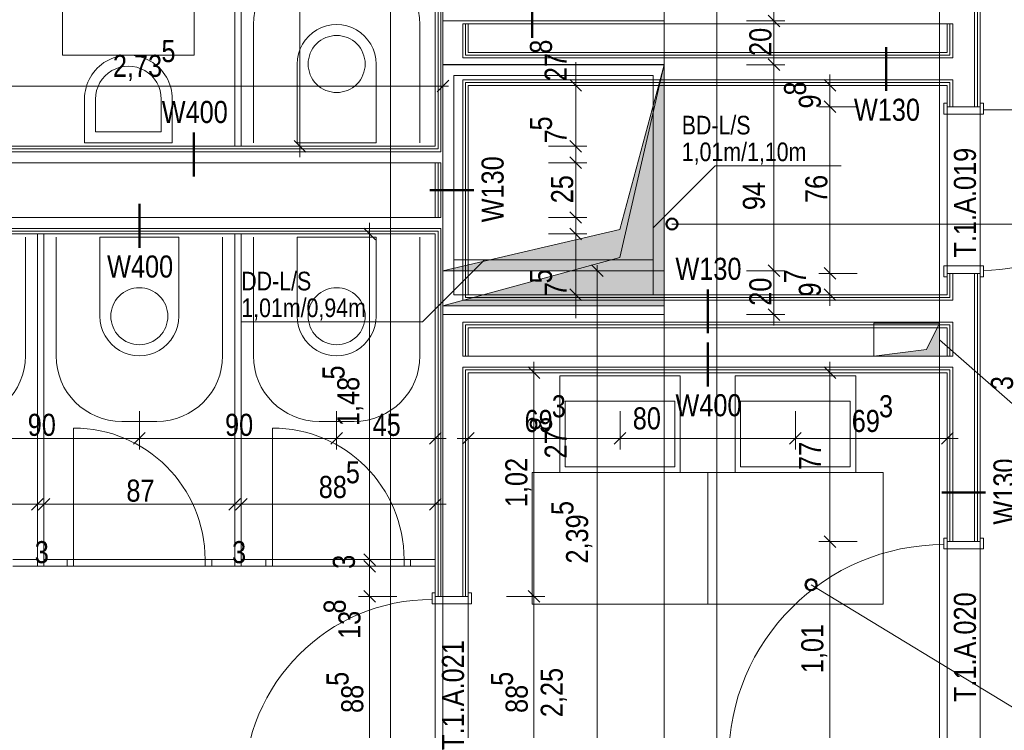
# Model space of a CAD drawing. Extents: x -620 to 3480, y 62 to 1107.
# Tile 57 of 244: x -413 to -324, y 611 to 676. Entities that reach past the tile are written whole.
import ezdxf
from ezdxf.lldxf.tags import DXFTag

# ---------------------------------------------------------------- set-up
doc = ezdxf.new("R2010")
doc.units = 0
doc.layers.get('0').update_dxf_attribs({"lineweight": 35})
for name, color, linetype, lineweight, true_color in [('00 -Bauelemente -Dämmung innen', 7, 'Continuous', 9, 0xff7fe6), ('00 -Bauelemente -Gipskarton', 7, 'Continuous', 9, 0xff7fe6), ('30 -34 Innenwände- 2 nichttragend', 7, 'Continuous', 18, 0xff7fe6), ('30 -34 Innenwände- 4 Türen_Fenster', 9, 'Continuous', 15, 0x808080), ('30 -35 Decken- 11 Bodendurchbruch', 7, 'Continuous', 15, 0x599559), ('30 -35 Decken- 11 Durchbruch', 5, 'Continuous', 15, 0x0000ff), ('40 -41 Abwasser_Wasser_Gas- 1 Abwasser + sanitäre Anlagen', 7, 'Continuous', 9, 0xff6633), ('60 -61 Ausstattung -1 Möbel -verdeckt', 9, 'grob-A06G9GKW8I', 13, 0x808080), ('70 -75 Raumstempel-2 Verweislinie', 1, 'Continuous', 9, 0xff0000), ('70 -76 Bemaßung- 2 Allgemein', 9, 'Continuous', 5, 0x808080)]:
    doc.layers.add(name, color=color, linetype=linetype, lineweight=lineweight, true_color=true_color)
for name, color, linetype, lineweight in [('30 -35 Decken- 1 Konstruktion-Träger- Stahl Hohlprofil', 7, 'grob-A06G9GKW8I', 9), ('70 -71 Achsen- 1 Gebäudeachsen', 7, 'STRICHPUNKT2-A06G9GKV8I', 18), ('70 -75 Raumstempel- 3 Wandstempel', 7, 'Continuous', 50), ('Keine', 7, 'Continuous', 9)]:
    doc.layers.add(name, color=color, linetype=linetype, lineweight=lineweight)
doc.styles.get("Standard").update_dxf_attribs({"font": 'ARIALN.TTF'})
tags = doc.linetypes.add('grob-A06G9GKW8I', pattern=[14, 3, -8, 3]).pattern_tags.tags
tags[8:9] = [DXFTag(74, 4), DXFTag(75, 0), DXFTag(340, '0'), DXFTag(46, 0.0), DXFTag(50, 0.0), DXFTag(44, 0.0), DXFTag(45, 0.0)]
tags[6:7] = [DXFTag(74, 4), DXFTag(75, 0), DXFTag(340, '0'), DXFTag(46, 0.0), DXFTag(50, 0.0), DXFTag(44, 0.0), DXFTag(45, 0.0)]
tags[4:5] = [DXFTag(74, 4), DXFTag(75, 0), DXFTag(340, '0'), DXFTag(46, 0.0), DXFTag(50, 0.0), DXFTag(44, 0.0), DXFTag(45, 0.0)]
tags = doc.linetypes.add('STRICHPUNKT2-A06G9GKV8I', pattern=[12.7, 6.35, -3.175, 0, -3.175]).pattern_tags.tags
tags[10:11] = [DXFTag(74, 4), DXFTag(75, 0), DXFTag(340, '0'), DXFTag(46, 0.0), DXFTag(50, 0.0), DXFTag(44, 0.0), DXFTag(45, 0.0)]
tags[8:9] = [DXFTag(74, 4), DXFTag(75, 0), DXFTag(340, '0'), DXFTag(46, 0.0), DXFTag(50, 0.0), DXFTag(44, 0.0), DXFTag(45, 0.0)]
tags[6:7] = [DXFTag(74, 4), DXFTag(75, 0), DXFTag(340, '0'), DXFTag(46, 0.0), DXFTag(50, 0.0), DXFTag(44, 0.0), DXFTag(45, 0.0)]
tags[4:5] = [DXFTag(74, 4), DXFTag(75, 0), DXFTag(340, '0'), DXFTag(46, 0.0), DXFTag(50, 0.0), DXFTag(44, 0.0), DXFTag(45, 0.0)]

# ---------------------------------------------------------------- blocks, each defined once
blk = doc.blocks.new('Referenz-A06G9GKX8I')
at = {"layer": '00 -Bauelemente -Dämmung innen', "color": 0, "linetype": 'Continuous', "ltscale": 0.13}
for p, q in [((-375.013, 697.257), (-375.013, 663.707)), ((-326.313, 694.757), (-326.313, 667.807)), ((-373.013, 675.357), (-373.013, 672.257)), ((-372.513, 675.357), (-373.013, 675.357)), ((-328.813, 675.357), (-372.513, 675.357)), ((-328.313, 675.357), (-328.813, 675.357)), ((-328.313, 675.357), (-328.313, 672.257)), ((-373.013, 672.257), (-328.313, 672.257)), ((-373.013, 670.257), (-328.313, 670.257)), ((-373.013, 670.257), (-373.013, 650.157)), ((-328.313, 670.257), (-328.313, 667.807)), ((-375.013, 663.707), (-429.513, 663.707)), ((-375.513, 662.707), (-429.513, 662.707)), ((-375.013, 662.707), (-375.513, 662.707)), ((-375.013, 662.707), (-375.013, 657.707)), ((-429.513, 657.707), (-375.513, 657.707)), ((-375.513, 657.707), (-375.013, 657.707)), ((-430.013, 656.707), (-375.013, 656.707)), ((-375.013, 656.707), (-375.013, 623.157)), ((-328.313, 652.607), (-328.313, 650.157)), ((-326.313, 652.607), (-326.313, 628.157)), ((-328.313, 650.157), (-373.013, 650.157)), ((-328.313, 648.157), (-373.013, 648.157)), ((-373.013, 648.157), (-373.013, 645.057)), ((-328.313, 648.157), (-328.313, 645.057)), ((-373.013, 645.057), (-372.513, 645.057)), ((-372.513, 645.057), (-328.813, 645.057)), ((-328.813, 645.057), (-328.313, 645.057)), ((-373.013, 644.057), (-373.013, 623.157)), ((-373.013, 644.057), (-372.763, 644.057)), ((-372.763, 644.057), (-328.313, 644.057)), ((-328.313, 644.057), (-328.313, 628.157))]:
    blk.add_line(p, q, dxfattribs=at)
at = {"layer": '00 -Bauelemente -Gipskarton', "color": 0, "linetype": 'Continuous', "ltscale": 0.13}
for p, q in [((-375.513, 697.257), (-375.513, 664.207)), ((-375.263, 697.257), (-375.263, 663.957)), ((-375.013, 697.257), (-375.013, 663.707)), ((-326.313, 694.757), (-326.313, 667.807)), ((-326.063, 694.757), (-326.063, 667.807)), ((-325.813, 694.757), (-325.813, 667.807)), ((-373.013, 675.357), (-373.013, 672.257)), ((-372.763, 675.357), (-372.763, 672.507)), ((-372.513, 675.357), (-372.513, 672.757)), ((-328.813, 675.357), (-328.813, 672.757)), ((-328.563, 675.357), (-328.563, 672.507)), ((-328.313, 675.357), (-328.313, 672.257)), ((-373.013, 672.257), (-328.313, 672.257)), ((-372.763, 672.507), (-328.563, 672.507)), ((-372.513, 672.757), (-328.813, 672.757)), ((-373.013, 670.257), (-328.313, 670.257)), ((-373.013, 670.257), (-373.013, 650.157)), ((-328.313, 670.257), (-328.313, 667.807)), ((-372.763, 670.007), (-372.763, 650.407)), ((-372.763, 670.007), (-328.563, 670.007)), ((-372.513, 669.757), (-328.813, 669.757)), ((-372.513, 669.757), (-372.513, 650.657)), ((-328.813, 669.757), (-328.813, 667.807)), ((-328.563, 670.007), (-328.563, 667.807)), ((-375.513, 664.207), (-429.513, 664.207)), ((-375.263, 663.957), (-429.513, 663.957)), ((-375.013, 663.707), (-429.513, 663.707)), ((-375.513, 662.707), (-375.513, 657.707)), ((-375.263, 662.707), (-375.263, 657.707)), ((-375.013, 662.707), (-375.013, 657.707)), ((-430.013, 656.707), (-375.013, 656.707)), ((-375.013, 656.707), (-375.013, 623.157)), ((-429.763, 656.457), (-375.263, 656.457)), ((-429.513, 656.207), (-375.513, 656.207)), ((-375.513, 656.207), (-375.513, 623.157)), ((-375.263, 656.457), (-375.263, 623.157)), ((-328.813, 652.607), (-328.813, 650.657)), ((-328.563, 652.607), (-328.563, 650.407)), ((-328.313, 652.607), (-328.313, 650.157)), ((-326.313, 652.607), (-326.313, 628.157)), ((-326.063, 652.607), (-326.063, 628.157)), ((-325.813, 652.607), (-325.813, 628.157)), ((-328.563, 650.407), (-372.763, 650.407)), ((-328.813, 650.657), (-372.513, 650.657)), ((-328.313, 650.157), (-373.013, 650.157)), ((-373.013, 648.157), (-373.013, 645.057)), ((-328.313, 648.157), (-373.013, 648.157)), ((-328.563, 647.907), (-372.763, 647.907)), ((-372.763, 647.907), (-372.763, 645.057)), ((-328.813, 647.657), (-372.513, 647.657)), ((-372.513, 647.657), (-372.513, 645.057)), ((-328.813, 647.657), (-328.813, 645.057)), ((-328.563, 647.907), (-328.563, 645.057)), ((-328.313, 648.157), (-328.313, 645.057)), ((-373.013, 644.057), (-373.013, 623.157)), ((-372.763, 644.057), (-328.313, 644.057)), ((-328.313, 644.057), (-328.313, 628.157)), ((-372.763, 643.807), (-372.763, 623.157)), ((-372.763, 643.807), (-372.513, 643.807)), ((-372.513, 643.807), (-328.563, 643.807)), ((-372.513, 643.557), (-372.513, 623.157)), ((-372.513, 643.557), (-328.813, 643.557)), ((-328.813, 643.557), (-328.813, 628.157)), ((-328.563, 643.807), (-328.563, 628.157))]:
    blk.add_line(p, q, dxfattribs=at)
at = {"layer": '30 -34 Innenwände- 2 nichttragend', "color": 0, "linetype": 'Continuous', "ltscale": 0.18}
for p, q in [((-375.513, 697.257), (-375.513, 664.207)), ((-393.813, 694.507), (-393.813, 664.207)), ((-393.213, 694.507), (-393.213, 664.207)), ((-325.813, 694.757), (-325.813, 667.807)), ((-328.813, 675.357), (-372.513, 675.357)), ((-372.513, 675.357), (-372.513, 672.757)), ((-328.813, 675.357), (-328.813, 672.757)), ((-372.513, 672.757), (-328.813, 672.757)), ((-372.513, 669.757), (-372.513, 650.657)), ((-372.513, 669.757), (-328.813, 669.757)), ((-328.813, 669.757), (-328.813, 667.807)), ((-328.813, 667.807), (-328.813, 668.127)), ((-325.813, 667.807), (-325.813, 668.127)), ((-375.513, 664.207), (-429.513, 664.207)), ((-375.513, 662.707), (-429.513, 662.707)), ((-375.513, 662.707), (-375.513, 657.707)), ((-429.513, 657.707), (-375.513, 657.707)), ((-429.513, 656.207), (-375.513, 656.207)), ((-411.813, 656.207), (-411.813, 625.907)), ((-411.213, 656.207), (-411.213, 625.907)), ((-393.813, 656.207), (-393.813, 625.907)), ((-393.213, 656.207), (-393.213, 625.907)), ((-375.513, 656.207), (-375.513, 623.157)), ((-328.813, 652.607), (-328.813, 650.657)), ((-328.813, 652.607), (-328.813, 652.287)), ((-325.813, 652.607), (-325.813, 652.287)), ((-325.813, 652.607), (-325.813, 628.157)), ((-328.813, 650.657), (-372.513, 650.657)), ((-372.513, 647.657), (-372.513, 645.057)), ((-328.813, 647.657), (-372.513, 647.657)), ((-328.813, 647.657), (-328.813, 645.057)), ((-372.513, 645.057), (-328.813, 645.057)), ((-372.513, 643.557), (-372.513, 623.157)), ((-372.513, 643.557), (-328.813, 643.557)), ((-328.813, 643.557), (-328.813, 628.157)), ((-328.813, 628.157), (-328.813, 628.477)), ((-325.813, 628.157), (-325.813, 628.477)), ((-414.063, 626.507), (-411.813, 626.507)), ((-411.213, 626.507), (-409.113, 626.507)), ((-409.113, 625.907), (-409.113, 626.507)), ((-409.113, 625.907), (-409.113, 626.507)), ((-395.913, 625.907), (-395.913, 626.507)), ((-395.913, 625.907), (-395.913, 626.507)), ((-395.913, 626.507), (-393.813, 626.507)), ((-393.213, 626.507), (-390.963, 626.507)), ((-390.963, 625.907), (-390.963, 626.507)), ((-390.963, 625.907), (-390.963, 626.507)), ((-377.763, 625.907), (-377.763, 626.507)), ((-377.763, 625.907), (-377.763, 626.507)), ((-377.763, 626.507), (-375.513, 626.507)), ((-414.063, 625.907), (-409.113, 625.907)), ((-395.913, 625.907), (-390.963, 625.907)), ((-377.763, 625.907), (-375.513, 625.907)), ((-375.513, 623.157), (-375.513, 623.477)), ((-372.513, 623.157), (-372.513, 623.477))]:
    blk.add_line(p, q, dxfattribs=at)
at = {"layer": '30 -34 Innenwände- 4 Türen_Fenster', "color": 0, "linetype": 'Continuous', "ltscale": 0.15}
for p, q in [((-328.813, 668.127), (-329.113, 668.127)), ((-329.113, 668.127), (-329.113, 667.127)), ((-328.813, 667.807), (-328.813, 668.127)), ((-325.813, 667.807), (-328.813, 667.807)), ((-325.513, 668.127), (-325.813, 668.127)), ((-325.813, 668.127), (-325.813, 667.807)), ((-325.513, 667.527), (-325.513, 668.127)), ((-325.513, 667.127), (-325.513, 667.527)), ((-329.113, 667.127), (-325.513, 667.127)), ((-329.113, 652.287), (-329.113, 653.287)), ((-329.113, 653.287), (-325.513, 653.287)), ((-325.513, 653.287), (-325.513, 652.887)), ((-328.813, 652.287), (-329.113, 652.287)), ((-325.813, 652.607), (-328.813, 652.607)), ((-328.813, 652.607), (-328.813, 652.287)), ((-325.813, 652.287), (-325.813, 652.607)), ((-325.513, 652.287), (-325.813, 652.287)), ((-325.513, 652.887), (-325.513, 652.287)), ((-408.513, 625.907), (-408.513, 626.507)), ((-408.513, 626.507), (-396.513, 626.507)), ((-408.513, 626.507), (-396.513, 626.507)), ((-396.513, 626.507), (-396.513, 625.907)), ((-390.363, 625.907), (-390.363, 626.507)), ((-390.363, 626.507), (-378.363, 626.507)), ((-390.363, 626.507), (-378.363, 626.507)), ((-378.363, 626.507), (-378.363, 625.907)), ((-396.513, 625.907), (-408.513, 625.907)), ((-408.513, 625.907), (-396.513, 625.907)), ((-378.363, 625.907), (-390.363, 625.907)), ((-390.363, 625.907), (-378.363, 625.907))]:
    blk.add_line(p, q, dxfattribs=at)
at = {"layer": '30 -34 Innenwände- 4 Türen_Fenster', "color": 0, "linetype": 'grob-A06G9GKW8I', "ltscale": 0.15}
for p, q in [((-328.813, 667.807), (-328.813, 652.607)), ((-325.813, 667.807), (-325.813, 652.607)), ((-325.513, 667.527), (-310.873, 667.527)), ((-408.513, 626.507), (-408.513, 638.507)), ((-390.363, 626.507), (-390.363, 638.507)), ((-328.813, 628.157), (-328.813, 607.957)), ((-325.813, 628.157), (-325.813, 607.957)), ((-375.513, 623.157), (-375.513, 605.457)), ((-372.513, 623.157), (-372.513, 605.457))]:
    blk.add_line(p, q, dxfattribs=at)
at = {"layer": '30 -34 Innenwände- 4 Türen_Fenster', "color": 0}
for p, q in [((-328.813, 628.477), (-329.113, 628.477)), ((-329.113, 628.477), (-329.113, 627.877)), ((-329.113, 627.877), (-329.113, 627.477)), ((-328.813, 628.157), (-328.813, 628.477)), ((-325.813, 628.157), (-328.813, 628.157)), ((-325.513, 628.477), (-325.813, 628.477)), ((-325.813, 628.477), (-325.813, 628.157)), ((-325.513, 627.477), (-325.513, 628.477)), ((-329.113, 627.477), (-325.513, 627.477)), ((-409.113, 626.507), (-408.513, 626.507)), ((-409.113, 625.907), (-409.113, 626.507)), ((-408.513, 626.507), (-408.513, 625.907)), ((-396.513, 626.507), (-395.913, 626.507)), ((-396.513, 625.907), (-396.513, 626.507)), ((-395.913, 626.507), (-395.913, 625.907)), ((-390.963, 626.507), (-390.363, 626.507)), ((-390.963, 625.907), (-390.963, 626.507)), ((-390.363, 626.507), (-390.363, 625.907)), ((-378.363, 626.507), (-377.763, 626.507)), ((-378.363, 625.907), (-378.363, 626.507)), ((-377.763, 626.507), (-377.763, 625.907)), ((-408.513, 625.907), (-409.113, 625.907)), ((-395.913, 625.907), (-396.513, 625.907)), ((-390.363, 625.907), (-390.963, 625.907)), ((-377.763, 625.907), (-378.363, 625.907)), ((-375.513, 623.477), (-375.813, 623.477)), ((-375.813, 623.477), (-375.813, 622.877)), ((-375.513, 623.157), (-375.513, 623.477)), ((-372.213, 623.477), (-372.513, 623.477)), ((-372.513, 623.477), (-372.513, 623.157)), ((-372.213, 622.477), (-372.213, 623.477)), ((-375.813, 622.877), (-375.813, 622.477)), ((-372.513, 623.157), (-375.513, 623.157)), ((-375.813, 622.477), (-372.213, 622.477))]:
    blk.add_line(p, q, dxfattribs=at)
at = {"layer": '30 -34 Innenwände- 4 Türen_Fenster', "color": 0, "linetype": 'grob-A06G9GKW8I', "ltscale": 0.15}
for centre, major_axis in [((-325.513, 667.527), (0, -14.64)), ((-408.513, 626.507), (12, 0)), ((-390.363, 626.507), (12, 0)), ((-329.113, 608.237), (0, 19.64)), ((-375.813, 605.737), (0, 17.14))]:
    blk.add_ellipse(centre, major_axis=major_axis, ratio=1, start_param=0, end_param=1.570796, dxfattribs=at)
at = {"layer": '30 -35 Decken- 1 Konstruktion-Träger- Stahl Hohlprofil', "color": 0, "linetype": 'grob-A06G9GKW8I', "ltscale": 0.13}
for p, q in [((-379.613, 603.957), (-379.613, 762.957)), ((-374.813, 762.957), (-374.813, 603.957)), ((-354.633, 603.957), (-354.633, 762.957)), ((-349.833, 762.957), (-349.833, 603.957)), ((-374.813, 675.637), (-354.633, 675.637)), ((-374.813, 671.637), (-374.813, 675.637)), ((-354.633, 675.637), (-354.633, 671.637)), ((-354.633, 671.637), (-374.813, 671.637)), ((-374.813, 652.857), (-354.633, 652.857)), ((-374.813, 648.857), (-374.813, 652.857)), ((-354.633, 652.857), (-354.633, 648.857)), ((-354.633, 648.857), (-374.813, 648.857))]:
    blk.add_line(p, q, dxfattribs=at)
at = {"layer": '30 -35 Decken- 11 Bodendurchbruch', "color": 0, "linetype": 'Continuous', "ltscale": 0.15}
for p, q in [((-374.813, 649.657), (-374.813, 671.657)), ((-374.813, 671.657), (-354.633, 671.657)), ((-354.633, 671.657), (-358.669, 654.057)), ((-354.633, 671.657), (-358.669, 654.057)), ((-354.633, 649.657), (-354.633, 671.657)), ((-355.633, 656.767), (-349.982, 662.419)), ((-349.982, 662.419), (-338.503, 662.419)), ((-358.669, 654.057), (-374.813, 649.657)), ((-358.669, 654.057), (-374.813, 649.657)), ((-374.813, 649.657), (-354.633, 649.657)), ((-335.513, 645.057), (-335.513, 648.057)), ((-335.513, 648.057), (-329.513, 648.057)), ((-329.513, 648.057), (-330.713, 645.657)), ((-329.513, 648.057), (-330.713, 645.657)), ((-329.513, 645.057), (-329.513, 648.057)), ((-318.293, 636.689), (-329.513, 646.557)), ((-330.713, 645.657), (-335.513, 645.057)), ((-330.713, 645.657), (-335.513, 645.057)), ((-335.513, 645.057), (-329.513, 645.057))]:
    blk.add_line(p, q, dxfattribs=at)
at = {"layer": '30 -35 Decken- 11 Bodendurchbruch', "color": 0, "linetype": 'grob-A06G9GKW8I', "ltscale": 0.15}
for p, q in [((-373.813, 670.657), (-355.633, 670.657)), ((-373.813, 650.657), (-373.813, 670.657)), ((-355.633, 670.657), (-355.633, 650.657)), ((-355.633, 650.657), (-373.813, 650.657))]:
    blk.add_line(p, q, dxfattribs=at)
at = {"layer": '30 -35 Decken- 11 Bodendurchbruch', "color": 0, "lineweight": 0}
for points in [[(-354.633, 649.657), (-358.669, 654.057), (-354.633, 671.657)], [(-358.669, 649.657), (-374.813, 649.657), (-358.669, 654.057)], [(-358.669, 649.657), (-358.669, 654.057), (-354.633, 649.657)], [(-329.513, 645.057), (-330.713, 645.657), (-329.513, 648.057)], [(-330.713, 645.057), (-335.513, 645.057), (-330.713, 645.657)], [(-330.713, 645.057), (-330.713, 645.657), (-329.513, 645.057)]]:
    blk.add_solid(points, dxfattribs=at)
at = {"layer": '30 -35 Decken- 11 Durchbruch', "color": 0, "linetype": 'Continuous', "ltscale": 0.15}
for p, q in [((-374.813, 652.857), (-374.813, 671.637)), ((-374.813, 671.637), (-354.633, 671.637)), ((-354.633, 671.637), (-358.669, 656.613)), ((-354.633, 671.637), (-358.669, 656.613)), ((-354.633, 652.857), (-354.633, 671.637)), ((-358.669, 656.613), (-374.813, 652.857)), ((-358.669, 656.613), (-374.813, 652.857)), ((-376.685, 648.198), (-371.026, 653.857)), ((-374.813, 652.857), (-354.633, 652.857)), ((-393.213, 648.198), (-376.685, 648.198))]:
    blk.add_line(p, q, dxfattribs=at)
at = {"layer": '30 -35 Decken- 11 Durchbruch', "color": 0, "linetype": 'grob-A06G9GKW8I', "ltscale": 0.15}
for p, q in [((-373.813, 670.657), (-355.633, 670.657)), ((-373.813, 653.857), (-373.813, 670.657)), ((-355.633, 670.657), (-355.633, 653.857)), ((-355.633, 653.857), (-373.813, 653.857))]:
    blk.add_line(p, q, dxfattribs=at)
at = {"layer": '30 -35 Decken- 11 Durchbruch', "color": 0, "lineweight": 0}
for points in [[(-354.633, 652.857), (-358.669, 656.613), (-354.633, 671.637)], [(-358.669, 652.857), (-374.813, 652.857), (-358.669, 656.613)], [(-358.669, 652.857), (-358.669, 656.613), (-354.633, 652.857)]]:
    blk.add_solid(points, dxfattribs=at)
at = {"layer": '40 -41 Abwasser_Wasser_Gas- 1 Abwasser + sanitäre Anlagen', "color": 0, "linetype": 'Continuous', "ltscale": 0.13}
for p, q in [((-386.352, 673.546), (-386.163, 673.717)), ((-386.163, 673.717), (-385.958, 673.869)), ((-385.958, 673.869), (-385.739, 674)), ((-385.739, 674), (-385.508, 674.109)), ((-385.508, 674.109), (-385.268, 674.195)), ((-385.268, 674.195), (-385.02, 674.257)), ((-385.02, 674.257), (-384.768, 674.295)), ((-384.768, 674.295), (-384.513, 674.307)), ((-384.513, 674.307), (-384.258, 674.295)), ((-384.258, 674.295), (-384.006, 674.257)), ((-384.006, 674.257), (-383.758, 674.195)), ((-383.758, 674.195), (-383.518, 674.109)), ((-383.518, 674.109), (-383.288, 674)), ((-383.288, 674), (-383.069, 673.869)), ((-383.069, 673.869), (-382.864, 673.717)), ((-382.864, 673.717), (-382.675, 673.546)), ((-386.915, 672.702), (-386.806, 672.933)), ((-386.806, 672.933), (-386.675, 673.152)), ((-386.675, 673.152), (-386.523, 673.357)), ((-386.523, 673.357), (-386.352, 673.546)), ((-382.675, 673.546), (-382.503, 673.357)), ((-382.503, 673.357), (-382.351, 673.152)), ((-382.351, 673.152), (-382.22, 672.933)), ((-382.22, 672.933), (-382.111, 672.702)), ((-387.113, 671.707), (-387.101, 671.962)), ((-387.101, 671.962), (-387.063, 672.214)), ((-387.063, 672.214), (-387.001, 672.462)), ((-387.001, 672.462), (-386.915, 672.702)), ((-382.111, 672.702), (-382.025, 672.462)), ((-382.025, 672.462), (-381.963, 672.214)), ((-381.963, 672.214), (-381.926, 671.962)), ((-381.926, 671.962), (-381.913, 671.707)), ((-388.113, 664.507), (-388.113, 671.707)), ((-387.101, 671.452), (-387.113, 671.707)), ((-387.063, 671.2), (-387.101, 671.452)), ((-387.001, 670.952), (-387.063, 671.2)), ((-381.963, 671.2), (-382.025, 670.952)), ((-381.926, 671.452), (-381.963, 671.2)), ((-381.913, 671.707), (-381.926, 671.452)), ((-380.913, 671.707), (-380.913, 664.507)), ((-386.915, 670.712), (-387.001, 670.952)), ((-386.806, 670.481), (-386.915, 670.712)), ((-386.675, 670.263), (-386.806, 670.481)), ((-386.523, 670.058), (-386.675, 670.263)), ((-382.351, 670.263), (-382.503, 670.058)), ((-382.22, 670.481), (-382.351, 670.263)), ((-382.111, 670.712), (-382.22, 670.481)), ((-382.025, 670.952), (-382.111, 670.712)), ((-386.352, 669.869), (-386.523, 670.058)), ((-386.163, 669.697), (-386.352, 669.869)), ((-385.958, 669.545), (-386.163, 669.697)), ((-385.739, 669.414), (-385.958, 669.545)), ((-385.508, 669.305), (-385.739, 669.414)), ((-385.268, 669.219), (-385.508, 669.305)), ((-385.02, 669.157), (-385.268, 669.219)), ((-383.758, 669.219), (-384.006, 669.157)), ((-383.518, 669.305), (-383.758, 669.219)), ((-383.288, 669.414), (-383.518, 669.305)), ((-383.069, 669.545), (-383.288, 669.414)), ((-382.864, 669.697), (-383.069, 669.545)), ((-382.675, 669.869), (-382.864, 669.697)), ((-382.503, 670.058), (-382.675, 669.869)), ((-407.513, 664.507), (-407.513, 668.507)), ((-406.513, 665.507), (-406.513, 668.507)), ((-400.513, 668.507), (-400.513, 665.507)), ((-399.513, 668.507), (-399.513, 664.507)), ((-384.768, 669.12), (-385.02, 669.157)), ((-384.513, 669.107), (-384.768, 669.12)), ((-384.258, 669.12), (-384.513, 669.107)), ((-384.006, 669.157), (-384.258, 669.12)), ((-400.513, 665.507), (-406.513, 665.507)), ((-399.513, 664.507), (-407.513, 664.507)), ((-380.913, 664.507), (-388.113, 664.507)), ((-398.913, 655.907), (-406.113, 655.907)), ((-406.113, 655.907), (-406.113, 648.707)), ((-398.913, 648.707), (-398.913, 655.907)), ((-380.913, 655.907), (-388.113, 655.907)), ((-388.113, 655.907), (-388.113, 648.707)), ((-380.913, 648.707), (-380.913, 655.907)), ((-403.268, 651.195), (-403.02, 651.257)), ((-403.02, 651.257), (-402.768, 651.295)), ((-402.768, 651.295), (-402.513, 651.307)), ((-402.513, 651.307), (-402.258, 651.295)), ((-402.258, 651.295), (-402.006, 651.257)), ((-402.006, 651.257), (-401.758, 651.195)), ((-385.268, 651.195), (-385.02, 651.257)), ((-385.02, 651.257), (-384.768, 651.295)), ((-384.768, 651.295), (-384.513, 651.307)), ((-384.513, 651.307), (-384.258, 651.295)), ((-384.258, 651.295), (-384.006, 651.257)), ((-384.006, 651.257), (-383.758, 651.195)), ((-404.675, 650.152), (-404.523, 650.357)), ((-404.523, 650.357), (-404.352, 650.546)), ((-404.352, 650.546), (-404.163, 650.717)), ((-404.163, 650.717), (-403.958, 650.869)), ((-403.958, 650.869), (-403.739, 651)), ((-403.739, 651), (-403.508, 651.109)), ((-403.508, 651.109), (-403.268, 651.195)), ((-401.758, 651.195), (-401.518, 651.109)), ((-401.518, 651.109), (-401.288, 651)), ((-401.288, 651), (-401.069, 650.869)), ((-401.069, 650.869), (-400.864, 650.717)), ((-400.864, 650.717), (-400.675, 650.546)), ((-400.675, 650.546), (-400.503, 650.357)), ((-400.503, 650.357), (-400.351, 650.152)), ((-386.675, 650.152), (-386.523, 650.357)), ((-386.523, 650.357), (-386.352, 650.546)), ((-386.352, 650.546), (-386.163, 650.717)), ((-386.163, 650.717), (-385.958, 650.869)), ((-385.958, 650.869), (-385.739, 651)), ((-385.739, 651), (-385.508, 651.109)), ((-385.508, 651.109), (-385.268, 651.195)), ((-383.758, 651.195), (-383.518, 651.109)), ((-383.518, 651.109), (-383.288, 651)), ((-383.288, 651), (-383.069, 650.869)), ((-383.069, 650.869), (-382.864, 650.717)), ((-382.864, 650.717), (-382.675, 650.546)), ((-382.675, 650.546), (-382.503, 650.357)), ((-382.503, 650.357), (-382.351, 650.152)), ((-405.063, 649.214), (-405.001, 649.462)), ((-405.001, 649.462), (-404.915, 649.702)), ((-404.915, 649.702), (-404.806, 649.933)), ((-404.806, 649.933), (-404.675, 650.152)), ((-400.351, 650.152), (-400.22, 649.933)), ((-400.22, 649.933), (-400.111, 649.702)), ((-400.111, 649.702), (-400.025, 649.462)), ((-400.025, 649.462), (-399.963, 649.214)), ((-387.063, 649.214), (-387.001, 649.462)), ((-387.001, 649.462), (-386.915, 649.702)), ((-386.915, 649.702), (-386.806, 649.933)), ((-386.806, 649.933), (-386.675, 650.152)), ((-382.351, 650.152), (-382.22, 649.933)), ((-382.22, 649.933), (-382.111, 649.702)), ((-382.111, 649.702), (-382.025, 649.462)), ((-382.025, 649.462), (-381.963, 649.214)), ((-405.113, 648.707), (-405.101, 648.962)), ((-405.101, 648.452), (-405.113, 648.707)), ((-405.101, 648.962), (-405.063, 649.214)), ((-399.963, 649.214), (-399.926, 648.962)), ((-399.926, 648.962), (-399.913, 648.707)), ((-399.913, 648.707), (-399.926, 648.452)), ((-387.113, 648.707), (-387.101, 648.962)), ((-387.101, 648.452), (-387.113, 648.707)), ((-387.101, 648.962), (-387.063, 649.214)), ((-381.963, 649.214), (-381.926, 648.962)), ((-381.926, 648.962), (-381.913, 648.707)), ((-381.913, 648.707), (-381.926, 648.452)), ((-405.063, 648.2), (-405.101, 648.452)), ((-405.001, 647.952), (-405.063, 648.2)), ((-404.915, 647.712), (-405.001, 647.952)), ((-404.806, 647.481), (-404.915, 647.712)), ((-400.111, 647.712), (-400.22, 647.481)), ((-400.025, 647.952), (-400.111, 647.712)), ((-399.963, 648.2), (-400.025, 647.952)), ((-399.926, 648.452), (-399.963, 648.2)), ((-387.063, 648.2), (-387.101, 648.452)), ((-387.001, 647.952), (-387.063, 648.2)), ((-386.915, 647.712), (-387.001, 647.952)), ((-386.806, 647.481), (-386.915, 647.712)), ((-382.111, 647.712), (-382.22, 647.481)), ((-382.025, 647.952), (-382.111, 647.712)), ((-381.963, 648.2), (-382.025, 647.952)), ((-381.926, 648.452), (-381.963, 648.2)), ((-404.675, 647.263), (-404.806, 647.481)), ((-404.523, 647.058), (-404.675, 647.263)), ((-404.352, 646.869), (-404.523, 647.058)), ((-404.163, 646.697), (-404.352, 646.869)), ((-400.675, 646.869), (-400.864, 646.697)), ((-400.503, 647.058), (-400.675, 646.869)), ((-400.351, 647.263), (-400.503, 647.058)), ((-400.22, 647.481), (-400.351, 647.263)), ((-386.675, 647.263), (-386.806, 647.481)), ((-386.523, 647.058), (-386.675, 647.263)), ((-386.352, 646.869), (-386.523, 647.058)), ((-386.163, 646.697), (-386.352, 646.869)), ((-382.675, 646.869), (-382.864, 646.697)), ((-382.503, 647.058), (-382.675, 646.869)), ((-382.351, 647.263), (-382.503, 647.058)), ((-382.22, 647.481), (-382.351, 647.263)), ((-403.958, 646.545), (-404.163, 646.697)), ((-403.739, 646.414), (-403.958, 646.545)), ((-403.508, 646.305), (-403.739, 646.414)), ((-403.268, 646.219), (-403.508, 646.305)), ((-403.02, 646.157), (-403.268, 646.219)), ((-402.768, 646.12), (-403.02, 646.157)), ((-402.513, 646.107), (-402.768, 646.12)), ((-402.258, 646.12), (-402.513, 646.107)), ((-402.006, 646.157), (-402.258, 646.12)), ((-401.758, 646.219), (-402.006, 646.157)), ((-401.518, 646.305), (-401.758, 646.219)), ((-401.288, 646.414), (-401.518, 646.305)), ((-401.069, 646.545), (-401.288, 646.414)), ((-400.864, 646.697), (-401.069, 646.545)), ((-385.958, 646.545), (-386.163, 646.697)), ((-385.739, 646.414), (-385.958, 646.545)), ((-385.508, 646.305), (-385.739, 646.414)), ((-385.268, 646.219), (-385.508, 646.305)), ((-385.02, 646.157), (-385.268, 646.219)), ((-384.768, 646.12), (-385.02, 646.157)), ((-384.513, 646.107), (-384.768, 646.12)), ((-384.258, 646.12), (-384.513, 646.107)), ((-384.006, 646.157), (-384.258, 646.12)), ((-383.758, 646.219), (-384.006, 646.157)), ((-383.518, 646.305), (-383.758, 646.219)), ((-383.288, 646.414), (-383.518, 646.305)), ((-383.069, 646.545), (-383.288, 646.414)), ((-382.864, 646.697), (-383.069, 646.545)), ((-364.163, 634.457), (-364.163, 643.257)), ((-364.163, 643.257), (-353.163, 643.257)), ((-353.163, 643.257), (-353.163, 634.457)), ((-348.163, 634.457), (-348.163, 643.257)), ((-348.163, 643.257), (-337.163, 643.257)), ((-337.163, 643.257), (-337.163, 634.457)), ((-363.663, 634.957), (-363.663, 640.957)), ((-363.663, 640.957), (-353.663, 640.957)), ((-353.663, 640.957), (-353.663, 634.957)), ((-347.663, 634.957), (-347.663, 640.957)), ((-347.663, 640.957), (-337.663, 640.957)), ((-337.663, 640.957), (-337.663, 634.957)), ((-353.163, 634.457), (-364.163, 634.457)), ((-353.663, 634.957), (-363.663, 634.957)), ((-337.163, 634.457), (-348.163, 634.457)), ((-337.663, 634.957), (-347.663, 634.957))]:
    blk.add_line(p, q, dxfattribs=at)
for centre, major_axis in [((-384.513, 671.707), (3.6, 0)), ((-403.513, 668.507), (4, 0)), ((-403.513, 668.507), (3, 0)), ((-402.513, 648.707), (-3.6, 0)), ((-384.513, 648.707), (-3.6, 0))]:
    blk.add_ellipse(centre, major_axis=major_axis, ratio=1, start_param=0, end_param=3.141593, dxfattribs=at)
at = {"layer": '60 -61 Ausstattung -1 Möbel -verdeckt', "color": 0, "linetype": 'grob-A06G9GKW8I', "ltscale": 0.13}
for p, q in [((-409.513, 672.507), (-409.513, 684.507)), ((-397.513, 684.507), (-397.513, 672.507)), ((-392.113, 675.307), (-392.113, 664.507)), ((-376.913, 664.507), (-376.913, 675.307)), ((-397.513, 672.507), (-409.513, 672.507)), ((-412.913, 645.107), (-412.913, 655.907)), ((-410.113, 645.107), (-410.113, 655.907)), ((-394.913, 655.907), (-394.913, 645.107)), ((-392.113, 645.107), (-392.113, 655.907)), ((-376.913, 655.907), (-376.913, 645.107)), ((-400.913, 639.107), (-404.113, 639.107)), ((-382.913, 639.107), (-386.113, 639.107)), ((-366.663, 634.457), (-350.663, 634.457)), ((-366.663, 622.457), (-366.663, 634.457)), ((-350.663, 634.457), (-334.663, 634.457)), ((-350.663, 622.457), (-350.663, 634.457)), ((-350.663, 634.457), (-350.663, 622.457)), ((-334.663, 634.457), (-334.663, 622.457)), ((-350.663, 622.457), (-366.663, 622.457)), ((-334.663, 622.457), (-350.663, 622.457))]:
    blk.add_line(p, q, dxfattribs=at)
for centre, major_axis in [((-386.113, 675.307), (0, 6)), ((-382.913, 675.307), (6, 0)), ((-418.913, 645.107), (0, -6)), ((-404.113, 645.107), (-6, 0)), ((-400.913, 645.107), (0, -6)), ((-386.113, 645.107), (-6, 0)), ((-382.913, 645.107), (0, -6))]:
    blk.add_ellipse(centre, major_axis=major_axis, ratio=1, start_param=0, end_param=1.570796, dxfattribs=at)
at = {"layer": '70 -71 Achsen- 1 Gebäudeachsen', "color": 0, "linetype": 'STRICHPUNKT2-A06G9GKV8I', "ltscale": 0.18}
blk.add_line((-329.513, 1075.897), (-329.513, 76.457), dxfattribs=at)
at = {"layer": '70 -75 Raumstempel- 3 Wandstempel', "color": 0, "linetype": 'Continuous', "ltscale": 0.5}
for p, q in [((-366.671, 678.107), (-366.671, 674.107)), ((-334.381, 669.257), (-334.381, 673.257)), ((-397.528, 665.457), (-397.528, 661.457)), ((-372.013, 660.207), (-376.013, 660.207)), ((-402.513, 654.957), (-402.513, 658.957)), ((-350.663, 651.157), (-350.663, 647.157)), ((-350.663, 642.307), (-350.663, 646.307)), ((-325.313, 632.643), (-329.313, 632.643))]:
    blk.add_line(p, q, dxfattribs=at)
at = {"layer": '70 -75 Raumstempel-2 Verweislinie', "color": 0}
for p, q in [((-309.554, 657.113), (-353.924, 657.113)), ((-301.075, 599.773), (-341.228, 624.216))]:
    blk.add_line(p, q, dxfattribs=at)
at = {"layer": '70 -75 Raumstempel-2 Verweislinie', "color": 0, "linetype": 'ByBlock', "lineweight": 50, "ltscale": 0.5}
for centre in [(-353.924, 657.113), (-341.228, 624.216)]:
    blk.add_circle(centre, 0.5, dxfattribs=at)
at = {"layer": '70 -76 Bemaßung- 2 Allgemein', "color": 0, "linetype": 'Continuous', "ltscale": 0.13}
for p, q in [((-387.869, 665.268), (-387.869, 692.847)), ((-344.616, 674.637), (-344.616, 676.698)), ((-344.616, 676.637), (-344.616, 674.577)), ((-347.116, 675.637), (-343.616, 675.637)), ((-347.116, 675.637), (-343.616, 675.637)), ((-344.616, 672.698), (-344.616, 674.577)), ((-344.616, 670.637), (-344.616, 672.698)), ((-344.616, 672.637), (-344.616, 670.577)), ((-362.699, 670.818), (-362.699, 671.878)), ((-347.116, 671.637), (-343.616, 671.637)), ((-347.116, 671.637), (-343.616, 671.637)), ((-374.283, 670.229), (-375.344, 669.167)), ((-374.813, 667.698), (-374.813, 670.698)), ((-362.699, 668.757), (-362.699, 670.818)), ((-344.616, 653.918), (-344.616, 670.577)), ((-339.513, 670.757), (-339.513, 668.697)), ((-375.874, 669.698), (-428.453, 669.698)), ((-374.313, 669.698), (-375.874, 669.698)), ((-365.199, 669.757), (-361.699, 669.757)), ((-362.699, 669.757), (-362.699, 664.207)), ((-337.013, 669.757), (-340.513, 669.757)), ((-339.513, 668.868), (-339.513, 668.697)), ((-339.513, 666.807), (-339.513, 668.868)), ((-339.513, 668.807), (-339.513, 666.747)), ((-337.013, 667.807), (-340.513, 667.807)), ((-337.013, 667.807), (-340.513, 667.807)), ((-339.513, 653.668), (-339.513, 666.747)), ((-362.699, 665.268), (-362.699, 666.328)), ((-387.869, 663.207), (-387.869, 665.268)), ((-362.699, 663.207), (-362.699, 665.268)), ((-362.699, 665.207), (-362.699, 663.147)), ((-385.369, 664.207), (-388.869, 664.207)), ((-365.199, 664.207), (-361.699, 664.207)), ((-365.199, 664.207), (-361.699, 664.207)), ((-362.699, 664.207), (-362.699, 662.707)), ((-362.699, 663.707), (-362.699, 661.647)), ((-362.699, 663.707), (-362.699, 661.647)), ((-362.699, 663.147), (-362.699, 662.086)), ((-365.199, 662.707), (-361.699, 662.707)), ((-365.199, 662.707), (-361.699, 662.707)), ((-362.699, 661.647), (-362.699, 660.586)), ((-362.699, 661.647), (-362.699, 658.768)), ((-362.699, 658.768), (-362.699, 659.828)), ((-362.699, 656.707), (-362.699, 658.768)), ((-362.699, 656.707), (-362.699, 658.768)), ((-365.199, 657.707), (-361.699, 657.707)), ((-365.199, 657.707), (-361.699, 657.707)), ((-362.699, 657.268), (-362.699, 658.328)), ((-362.699, 657.707), (-362.699, 656.207)), ((-381.513, 657.207), (-381.513, 655.147)), ((-362.699, 655.207), (-362.699, 657.268)), ((-362.699, 657.207), (-362.699, 655.147)), ((-379.013, 656.207), (-382.513, 656.207)), ((-365.199, 656.207), (-361.699, 656.207)), ((-365.199, 656.207), (-361.699, 656.207)), ((-362.699, 656.207), (-362.699, 650.657)), ((-381.513, 627.568), (-381.513, 655.147)), ((-362.699, 655.147), (-362.699, 654.086)), ((-361.265, 653.388), (-360.204, 652.327)), ((-360.734, 653.357), (-360.734, 651.797)), ((-344.616, 651.857), (-344.616, 653.918)), ((-344.616, 653.857), (-344.616, 651.797)), ((-339.513, 651.607), (-339.513, 653.668)), ((-339.513, 653.607), (-339.513, 651.547)), ((-362.734, 652.857), (-359.734, 652.857)), ((-347.116, 652.857), (-343.616, 652.857)), ((-347.116, 652.857), (-343.616, 652.857)), ((-337.013, 652.607), (-340.513, 652.607)), ((-337.013, 652.607), (-340.513, 652.607)), ((-362.699, 651.657), (-362.699, 649.597)), ((-360.734, 606.018), (-360.734, 651.797)), ((-344.616, 649.918), (-344.616, 651.797)), ((-339.513, 651.718), (-339.513, 651.547)), ((-339.513, 649.657), (-339.513, 651.718)), ((-365.199, 650.657), (-361.699, 650.657)), ((-337.013, 650.657), (-340.513, 650.657)), ((-362.699, 649.597), (-362.699, 648.536)), ((-344.616, 647.857), (-344.616, 649.918)), ((-347.116, 648.857), (-343.616, 648.857)), ((-366.513, 644.557), (-366.513, 642.497)), ((-339.513, 644.557), (-339.513, 642.497)), ((-369.013, 643.557), (-365.513, 643.557)), ((-337.013, 643.557), (-340.513, 643.557)), ((-366.513, 624.218), (-366.513, 642.497)), ((-339.513, 629.218), (-339.513, 642.497)), ((-402.513, 640.057), (-402.513, 636.557)), ((-402.513, 640.057), (-402.513, 636.557)), ((-384.513, 640.057), (-384.513, 636.557)), ((-384.513, 640.057), (-384.513, 636.557)), ((-375.513, 640.057), (-375.513, 636.557)), ((-372.513, 640.057), (-372.513, 636.557)), ((-358.663, 640.057), (-358.663, 636.557)), ((-358.663, 640.057), (-358.663, 636.557)), ((-342.663, 640.057), (-342.663, 636.557)), ((-342.663, 640.057), (-342.663, 636.557)), ((-328.813, 640.057), (-328.813, 636.557)), ((-403.574, 637.557), (-419.453, 637.557)), ((-401.513, 637.557), (-403.574, 637.557)), ((-403.513, 637.557), (-401.453, 637.557)), ((-385.574, 637.557), (-401.453, 637.557)), ((-383.513, 637.557), (-385.574, 637.557)), ((-385.513, 637.557), (-383.453, 637.557)), ((-376.574, 637.557), (-383.453, 637.557)), ((-374.513, 637.557), (-376.574, 637.557)), ((-373.513, 637.557), (-371.453, 637.557)), ((-359.724, 637.557), (-371.453, 637.557)), ((-357.663, 637.557), (-359.724, 637.557)), ((-359.663, 637.557), (-357.603, 637.557)), ((-343.724, 637.557), (-357.603, 637.557)), ((-341.663, 637.557), (-343.724, 637.557)), ((-343.663, 637.557), (-341.603, 637.557)), ((-329.874, 637.557), (-341.603, 637.557)), ((-327.813, 637.557), (-329.874, 637.557)), ((-411.813, 634.057), (-411.813, 630.557)), ((-411.813, 634.057), (-411.813, 630.557)), ((-411.213, 634.057), (-411.213, 630.557)), ((-411.213, 634.057), (-411.213, 630.557)), ((-393.813, 634.057), (-393.813, 630.557)), ((-393.813, 634.057), (-393.813, 630.557)), ((-393.213, 634.057), (-393.213, 630.557)), ((-393.213, 634.057), (-393.213, 630.557)), ((-375.513, 634.057), (-375.513, 630.557)), ((-412.874, 631.557), (-428.453, 631.557)), ((-412.874, 631.557), (-413.934, 631.557)), ((-410.813, 631.557), (-412.874, 631.557)), ((-410.813, 631.557), (-412.874, 631.557)), ((-412.213, 631.557), (-410.153, 631.557)), ((-412.213, 631.557), (-410.153, 631.557)), ((-411.213, 631.557), (-411.813, 631.557)), ((-394.874, 631.557), (-410.153, 631.557)), ((-410.153, 631.557), (-409.092, 631.557)), ((-394.874, 631.557), (-395.934, 631.557)), ((-392.813, 631.557), (-394.874, 631.557)), ((-392.813, 631.557), (-394.874, 631.557)), ((-394.213, 631.557), (-392.153, 631.557)), ((-394.213, 631.557), (-392.153, 631.557)), ((-393.213, 631.557), (-393.813, 631.557)), ((-376.574, 631.557), (-392.153, 631.557)), ((-392.153, 631.557), (-391.092, 631.557)), ((-374.513, 631.557), (-376.574, 631.557)), ((-339.513, 627.157), (-339.513, 629.218)), ((-339.513, 629.157), (-339.513, 627.097)), ((-381.513, 627.568), (-381.513, 628.628)), ((-381.513, 626.968), (-381.513, 628.028)), ((-337.013, 628.157), (-340.513, 628.157)), ((-337.013, 628.157), (-340.513, 628.157)), ((-381.513, 625.507), (-381.513, 627.568)), ((-381.513, 625.507), (-381.513, 627.568)), ((-339.513, 609.018), (-339.513, 627.097)), ((-379.013, 626.507), (-382.513, 626.507)), ((-379.013, 626.507), (-382.513, 626.507)), ((-381.513, 624.907), (-381.513, 626.968)), ((-381.513, 626.907), (-381.513, 624.847)), ((-381.513, 625.907), (-381.513, 626.507)), ((-379.013, 625.907), (-382.513, 625.907)), ((-379.013, 625.907), (-382.513, 625.907)), ((-381.513, 623.157), (-381.513, 625.907)), ((-381.513, 624.847), (-381.513, 623.786)), ((-381.513, 624.157), (-381.513, 622.097)), ((-381.513, 624.157), (-381.513, 622.097)), ((-366.513, 622.157), (-366.513, 624.218)), ((-366.513, 624.157), (-366.513, 622.097)), ((-379.013, 623.157), (-382.513, 623.157)), ((-379.013, 623.157), (-382.513, 623.157)), ((-369.013, 623.157), (-365.513, 623.157)), ((-369.013, 623.157), (-365.513, 623.157)), ((-381.513, 606.518), (-381.513, 622.097)), ((-381.513, 622.097), (-381.513, 621.036)), ((-366.513, 606.518), (-366.513, 622.097))]:
    blk.add_line(p, q, dxfattribs=at)
at = {"layer": '70 -76 Bemaßung- 2 Allgemein', "color": 0, "linetype": 'Continuous', "lineweight": 20, "ltscale": 0.2}
for p, q in [((-345.147, 676.168), (-344.086, 675.107)), ((-344.086, 675.107), (-345.147, 676.168)), ((-345.147, 672.168), (-344.086, 671.107)), ((-344.086, 671.107), (-345.147, 672.168)), ((-362.168, 669.227), (-363.229, 670.288)), ((-340.044, 670.288), (-338.983, 669.227)), ((-340.044, 668.338), (-338.983, 667.277)), ((-338.983, 667.277), (-340.044, 668.338)), ((-387.339, 663.677), (-388.4, 664.738)), ((-362.168, 663.677), (-363.229, 664.738)), ((-363.229, 664.738), (-362.168, 663.677)), ((-363.229, 663.238), (-362.168, 662.177)), ((-363.229, 663.238), (-362.168, 662.177)), ((-362.168, 657.177), (-363.229, 658.238)), ((-362.168, 657.177), (-363.229, 658.238)), ((-382.044, 656.738), (-380.983, 655.677)), ((-362.168, 655.677), (-363.229, 656.738)), ((-363.229, 656.738), (-362.168, 655.677)), ((-345.147, 653.388), (-344.086, 652.327)), ((-344.086, 652.327), (-345.147, 653.388)), ((-338.983, 652.077), (-340.044, 653.138)), ((-340.044, 653.138), (-338.983, 652.077)), ((-363.229, 651.188), (-362.168, 650.127)), ((-338.983, 650.127), (-340.044, 651.188)), ((-344.086, 648.327), (-345.147, 649.388)), ((-367.044, 644.088), (-365.983, 643.027)), ((-340.044, 644.088), (-338.983, 643.027)), ((-403.044, 637.027), (-401.983, 638.088)), ((-401.983, 638.088), (-403.044, 637.027)), ((-385.044, 637.027), (-383.983, 638.088)), ((-383.983, 638.088), (-385.044, 637.027)), ((-374.983, 638.088), (-376.044, 637.027)), ((-373.044, 637.027), (-371.983, 638.088)), ((-358.133, 638.088), (-359.194, 637.027)), ((-359.194, 637.027), (-358.133, 638.088)), ((-342.133, 638.088), (-343.194, 637.027)), ((-343.194, 637.027), (-342.133, 638.088)), ((-328.283, 638.088), (-329.344, 637.027)), ((-411.283, 632.088), (-412.344, 631.027)), ((-411.283, 632.088), (-412.344, 631.027)), ((-411.744, 631.027), (-410.683, 632.088)), ((-411.744, 631.027), (-410.683, 632.088)), ((-393.283, 632.088), (-394.344, 631.027)), ((-393.283, 632.088), (-394.344, 631.027)), ((-393.744, 631.027), (-392.683, 632.088)), ((-393.744, 631.027), (-392.683, 632.088)), ((-374.983, 632.088), (-376.044, 631.027)), ((-338.983, 627.627), (-340.044, 628.688)), ((-340.044, 628.688), (-338.983, 627.627)), ((-380.983, 625.977), (-382.044, 627.038)), ((-380.983, 625.977), (-382.044, 627.038)), ((-382.044, 626.438), (-380.983, 625.377)), ((-380.983, 625.377), (-382.044, 626.438)), ((-382.044, 623.688), (-380.983, 622.627)), ((-382.044, 623.688), (-380.983, 622.627)), ((-365.983, 622.627), (-367.044, 623.688)), ((-367.044, 623.688), (-365.983, 622.627))]:
    blk.add_line(p, q, dxfattribs=at)
at = {"layer": '30 -35 Decken- 11 Bodendurchbruch', "color": 0, "linetype": 'Continuous', "ltscale": 0.15, "char_height": 1.7, "attachment_point": 1}
for s, insert in [('{\\fArial Narrow;BD-L/S}', (-353.031, 666.983)), ('{\\fArial Narrow;1,01m/1,10m}', (-353.031, 664.547))]:
    blk.add_mtext(s, dxfattribs=dict(at, insert=insert))
at = {"layer": '30 -35 Decken- 11 Durchbruch', "color": 0, "linetype": 'Continuous', "ltscale": 0.15, "char_height": 1.7, "attachment_point": 1}
for s, insert in [('{\\fArial Narrow;DD-L/S}', (-393.213, 652.762)), ('{\\fArial Narrow;1,01m/0,94m}', (-393.213, 650.326))]:
    blk.add_mtext(s, dxfattribs=dict(at, insert=insert))
at = {"layer": '70 -75 Raumstempel- 3 Wandstempel', "color": 0, "linetype": 'Continuous', "ltscale": 0.5, "char_height": 2.01377, "attachment_point": 1}
for s, insert in [('{\\fArial Narrow;W400}', (-400.47, 668.34)), ('{\\fArial Narrow;W130}', (-337.323, 668.541)), ('{\\fArial Narrow;W400}', (-405.455, 654.245)), ('{\\fArial Narrow;W130}', (-353.605, 654.036)), ('{\\fArial Narrow;W400}', (-353.605, 641.595))]:
    blk.add_mtext(s, dxfattribs=dict(at, insert=insert))
at = {"layer": '70 -75 Raumstempel- 3 Wandstempel', "color": 0, "linetype": 'Continuous', "ltscale": 0.5, "char_height": 2.01377, "attachment_point": 1, "rotation": 90}
for insert in [(-371.297, 657.265), (-324.597, 629.701)]:
    blk.add_mtext('{\\fArial Narrow;W130}', dxfattribs=dict(at, insert=insert))
at = {"layer": '70 -76 Bemaßung- 2 Allgemein', "color": 0, "linetype": 'Continuous', "ltscale": 0.13, "char_height": 2.01377, "attachment_point": 1, "rotation": 90}
for s, insert in [('{\\fArial Narrow;20}', (-346.867, 672.441)), ('{\\fArial Narrow;8}', (-366.884, 672.644)), ('{\\fArial Narrow;27}', (-365.541, 670.143)), ('{\\fArial Narrow;8}', (-343.698, 668.834)), ('{\\fArial Narrow;9}', (-342.355, 667.644)), ('{\\fArial Narrow;5}', (-366.884, 665.644)), ('{\\fArial Narrow;7}', (-365.541, 664.466)), ('{\\fArial Narrow;25}', (-364.95, 659.005)), ('{\\fArial Narrow;94}', (-347.459, 658.378)), ('{\\fArial Narrow;76}', (-341.764, 659.031)), ('{\\fArial Narrow;5}', (-366.884, 651.705)), ('{\\fArial Narrow;7}', (-343.698, 651.693)), ('{\\fArial Narrow;20}', (-346.867, 649.661)), ('{\\fArial Narrow;7}', (-365.541, 650.527)), ('{\\fArial Narrow;9}', (-342.355, 650.502)), ('{\\fArial Narrow;5}', (-385.806, 642.933)), ('{\\fArial Narrow;1,48}', (-384.463, 638.688)), ('{\\fArial Narrow;3}', (-324.824, 641.964)), ('{\\fArial Narrow;8}', (-366.884, 638.236)), ('{\\fArial Narrow;27}', (-365.541, 635.734)), ('{\\fArial Narrow;77}', (-342.339, 634.681)), ('{\\fArial Narrow;1,02}', (-369.129, 631.295)), ('{\\fArial Narrow;5}', (-364.927, 630.573)), ('{\\fArial Narrow;2,39}', (-363.585, 626.147)), ('{\\fArial Narrow;3}', (-384.864, 625.666)), ('{\\fArial Narrow;8}', (-385.698, 621.595)), ('{\\fArial Narrow;13}', (-384.355, 619.275)), ('{\\fArial Narrow;1,01}', (-342.129, 616.15)), ('{\\fArial Narrow;2,25}', (-365.895, 612.142)), ('{\\fArial Narrow;5}', (-385.441, 614.997)), ('{\\fArial Narrow;5}', (-370.441, 614.997)), ('{\\fArial Narrow;88}', (-384.099, 612.524)), ('{\\fArial Narrow;88}', (-369.099, 612.524))]:
    blk.add_mtext(s, dxfattribs=dict(at, insert=insert))
at = {"layer": '70 -76 Bemaßung- 2 Allgemein', "color": 0, "linetype": 'Continuous', "ltscale": 0.13, "char_height": 2.01377, "attachment_point": 1}
for s, insert in [('{\\fArial Narrow;5}', (-400.497, 673.891)), ('{\\fArial Narrow;2,73}', (-404.923, 672.548)), ('{\\fArial Narrow;3}', (-364.886, 641.503)), ('{\\fArial Narrow;3}', (-335.036, 641.503)), ('{\\fArial Narrow;90}', (-412.696, 639.808)), ('{\\fArial Narrow;90}', (-394.696, 639.808)), ('{\\fArial Narrow;45}', (-381.236, 639.804)), ('{\\fArial Narrow;69}', (-367.372, 640.161)), ('{\\fArial Narrow;80}', (-357.499, 640.399)), ('{\\fArial Narrow;69}', (-337.522, 640.161)), ('{\\fArial Narrow;5}', (-383.673, 635.485)), ('{\\fArial Narrow;88}', (-386.147, 634.143)), ('{\\fArial Narrow;87}', (-403.696, 633.808)), ('{\\fArial Narrow;3}', (-412.054, 628.196)), ('{\\fArial Narrow;3}', (-394.054, 628.196))]:
    blk.add_mtext(s, dxfattribs=dict(at, insert=insert))
at = {"layer": 'Keine', "color": 0, "linetype": 'Continuous', "ltscale": 0.13, "char_height": 2.01377, "attachment_point": 1, "rotation": 90}
for s, insert in [('{\\fArial Narrow;T.1.A.019}', (-328.209, 654.06)), ('{\\fArial Narrow;T.1.A.020}', (-328.209, 613.52)), ('{\\fArial Narrow;T.1.A.021}', (-374.909, 609.159))]:
    blk.add_mtext(s, dxfattribs=dict(at, insert=insert))

msp = doc.modelspace()

# ---------------------------------------------------------------- block references
at = {"color": 8, "lineweight": 25, "ltscale": 0.25, "true_color": 0x808080}
msp.add_blockref('Referenz-A06G9GKX8I', (0, 0), dxfattribs=at)

doc.saveas('drawing.dxf')
